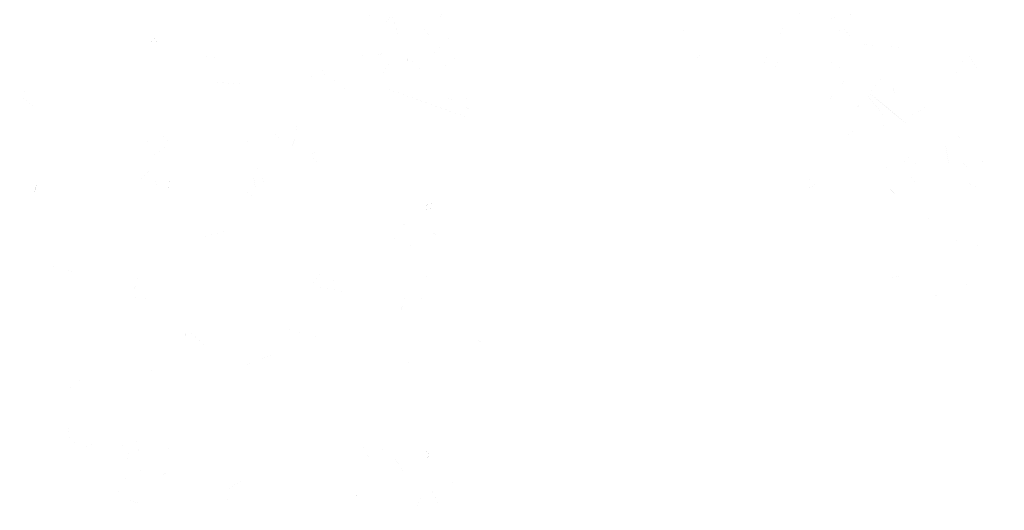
# Model space of a CAD drawing. Header units: inches. Extents: x -5.1 to 19.6, y 0 to 17.7.
# Tile 16 of 25: x 18.904 to 19.141, y 16.602 to 16.72. Entities that reach past the tile are written whole.
import ezdxf

# ---------------------------------------------------------------- set-up
doc = ezdxf.new("R2010")
doc.units = ezdxf.units.IN
doc.header["$MEASUREMENT"] = 0
doc.layers.add('PDF_Solid Fills', color=7, linetype='CONTINUOUS')

msp = doc.modelspace()

# ---------------------------------------------------------------- hatches: boundary and pattern name
at = {"layer": 'PDF_Solid Fills', "true_color": 0xffffff, "transparency": 33554559}
h = msp.add_hatch(color=7, dxfattribs=at)
h.paths.add_polyline_path([(18.97656, 16.73406, 0.006132), (18.97543, 16.73487)], flags=0)
h.paths.add_polyline_path([(18.97575, 16.7511, 0.001613), (18.98039, 16.75371)], flags=0)
h.paths.add_polyline_path([(18.98039, 16.75371, 0.000202), (18.97527, 16.75675)], flags=0)
h.paths.add_polyline_path([(18.98206, 16.72846, 0.000414), (18.99273, 16.72427)], flags=0)
h.paths.add_polyline_path([(18.9831, 16.7229, 0.002206), (18.98206, 16.72846)], flags=0)
h.paths.add_polyline_path([(18.9831, 16.7229, 0.001289), (18.98685, 16.72454)], flags=0)
h.paths.add_polyline_path([(19.00877, 16.70044, 0.00579), (19.0061, 16.70073)], flags=0)
h.paths.add_polyline_path([(18.99729, 16.71073, 0.003926), (18.99727, 16.70671)], flags=0)
h.paths.add_polyline_path([(19.00027, 16.7079, 0.001488), (18.99729, 16.71073)], flags=0)
h.paths.add_polyline_path([(18.99583, 16.73431, 0.003788), (18.99829, 16.73512)], flags=0)
h.paths.add_polyline_path([(18.9896, 16.7321, 0.000998), (18.99441, 16.73175)], flags=0)
h.paths.add_polyline_path([(18.99441, 16.73175, 0.004283), (18.996, 16.73448)], flags=0)
h.paths.add_polyline_path([(18.99066, 16.73675, 0.005806), (18.98825, 16.73456)], flags=0)
h.paths.add_polyline_path([(19.01033, 16.71012, 0.000324), (19.00487, 16.71075)], flags=0)
h.paths.add_polyline_path([(19.00462, 16.70987, 0.001329), (19.00841, 16.70725)], flags=0)
h.paths.add_polyline_path([(19.00841, 16.70725, 0.000028), (19.00256, 16.70787)], flags=0)
h.paths.add_polyline_path([(19.01273, 16.70221, 0.000923), (19.01039, 16.69931)], flags=0)
h.paths.add_polyline_path([(19.01039, 16.69931, 0.003117), (19.01379, 16.69708)], flags=0)
h.paths.add_polyline_path([(18.99, 16.70392, 0.000911), (19.01204, 16.69606)], flags=0)
h.paths.add_polyline_path([(18.99441, 16.7121, 0.001147), (18.99, 16.70392)], flags=0)
h.paths.add_polyline_path([(18.99441, 16.7121, 0.002844), (18.98873, 16.71094)], flags=0)
h.paths.add_polyline_path([(18.98908, 16.71431, 0.000293), (18.9865, 16.71098)], flags=0)
h.paths.add_polyline_path([(18.98908, 16.71431), (18.989, 16.71421)], flags=0)
h.paths.add_polyline_path([(18.99523, 16.71571, 0.003394), (18.99356, 16.72104)], flags=0)
h.paths.add_polyline_path([(18.99181, 16.71821, 0.006012), (18.99356, 16.72104)], flags=0)
h.paths.add_polyline_path([(18.98487, 16.72279, 0.000399), (18.99181, 16.71821)], flags=0)
h.paths.add_polyline_path([(18.97204, 16.73573, 0.001094), (18.97402, 16.74244)], flags=0)
h.paths.add_polyline_path([(18.97681, 16.74127, 0.002259), (18.97402, 16.74244)], flags=0)
h.paths.add_polyline_path([(18.97408, 16.7576, 0.001878), (18.97158, 16.75844)], flags=0)
h.paths.add_polyline_path([(18.9717, 16.75894, 0.001038), (18.97943, 16.75935)], flags=0)
h.paths.add_polyline_path([(18.97943, 16.75935, 0.000259), (18.98173, 16.75642)], flags=0)
h.paths.add_polyline_path([(18.98173, 16.75642, 0.002383), (18.98425, 16.75856)], flags=0)
h.paths.add_polyline_path([(18.98777, 16.75323, 0.000939), (18.98875, 16.75715)], flags=0)
h.paths.add_polyline_path([(18.98875, 16.75715, 0.000079), (18.99325, 16.75356)], flags=0)
h.paths.add_polyline_path([(18.99325, 16.75356, 0.00046), (18.9921, 16.75129)], flags=0)
h.paths.add_polyline_path([(18.99706, 16.7496, 0.001628), (18.9921, 16.75129)], flags=0)
h.paths.add_polyline_path([(18.9952, 16.74717, 0.0015), (18.99706, 16.7496)], flags=0)
h.paths.add_polyline_path([(19.00231, 16.73502, 0.000316), (18.99925, 16.73248)], flags=0)
h.paths.add_polyline_path([(19.00227, 16.72994, 0.002853), (18.99925, 16.73248)], flags=0)
h.paths.add_polyline_path([(18.99527, 16.73069, 0.001255), (19.00206, 16.72923)], flags=0)
h.paths.add_polyline_path([(19.003, 16.72494, 0.000145), (18.99702, 16.72527)], flags=0)
h.paths.add_polyline_path([(19.00335, 16.72198, 0.001845), (19.00298, 16.725)], flags=0)
h.paths.add_polyline_path([(19.0076, 16.72342, 0.000542), (19.00335, 16.72198)], flags=0)
h.paths.add_polyline_path([(19.00383, 16.71865, 0.001729), (19.0076, 16.72342)], flags=0)
h.paths.add_polyline_path([(19.00106, 16.71779, 0.004853), (19.00318, 16.71519)], flags=0)
h.paths.add_polyline_path([(19.00298, 16.71065, 0.001237), (19.00762, 16.71562)], flags=0)
h = msp.add_hatch(color=7, dxfattribs=at)
h.paths.add_polyline_path([(19.10111, 16.71698, 0.007275), (19.10215, 16.71779)], flags=0)
h.paths.add_polyline_path([(19.10444, 16.71521, 0.005594), (19.10215, 16.71779)], flags=0)
h.paths.add_polyline_path([(19.09538, 16.72675, 0.003801), (19.09194, 16.72827)], flags=0)
h.paths.add_polyline_path([(19.09267, 16.72975, 0.001701), (19.09596, 16.72798)], flags=0)
h.paths.add_polyline_path([(19.1069, 16.72733, 0.000872), (19.1093, 16.72348)], flags=0)
h.paths.add_polyline_path([(19.10532, 16.72027, 0.001937), (19.10107, 16.7225)], flags=0)
h.paths.add_polyline_path([(19.09284, 16.71987, 0.001683), (19.09553, 16.72477)], flags=0)
h.paths.add_polyline_path([(19.09011, 16.72335, 0.002206), (19.09553, 16.72477)], flags=0)
h.paths.add_polyline_path([(19.09011, 16.72335, 0.002181), (19.09284, 16.71987)], flags=0)
h.paths.add_polyline_path([(19.09113, 16.732), (19.098, 16.732)], flags=0)
h.paths.add_polyline_path([(19.1018, 16.72802, 0.003752), (19.10011, 16.73302)], flags=0)
h.paths.add_polyline_path([(19.10767, 16.7301, 0.001461), (19.1018, 16.72802)], flags=0)
h.paths.add_polyline_path([(19.11084, 16.71318, 0.005149), (19.10736, 16.71379)], flags=0)
h.paths.add_polyline_path([(19.0979, 16.719, 0.003458), (19.10103, 16.72073)], flags=0)
h.paths.add_polyline_path([(19.10103, 16.72073, 0.000368), (19.09642, 16.72239)], flags=0)
h.paths.add_polyline_path([(19.09596, 16.7156, 0.000254), (19.09642, 16.72239)], flags=0)
h = msp.add_hatch(color=7, dxfattribs=at)
h.paths.add_polyline_path([(19.09713, 16.71093, 0.00055), (19.10388, 16.70662)], flags=0)
h.paths.add_polyline_path([(19.10388, 16.70662, 0.000623), (19.09665, 16.69754)], flags=0)
h.paths.add_polyline_path([(19.08703, 16.71545, 0.00075), (19.08809, 16.71943)], flags=0)
h = msp.add_hatch(color=7, dxfattribs=at)
h.paths.add_polyline_path([(19.11866, 16.69658, 0.003012), (19.12291, 16.69918)], flags=0)
h.paths.add_polyline_path([(19.11491, 16.70075, 0.004521), (19.11371, 16.70566)], flags=0)
h.paths.add_polyline_path([(19.13458, 16.70766, 0.003136), (19.1321, 16.71208)], flags=0)
h.paths.add_polyline_path([(19.1321, 16.71208, 0.000441), (19.12823, 16.70412)], flags=0)
h.paths.add_polyline_path([(19.13481, 16.69872, 0.000804), (19.13514, 16.70331)], flags=0)
h.paths.add_polyline_path([(19.10858, 16.70204, 0.006671), (19.11775, 16.69447)], flags=0)
h.paths.add_polyline_path([(19.11125, 16.70543, 0.002638), (19.10858, 16.70204)], flags=0)
h.paths.add_polyline_path([(19.11683, 16.71268, 0.003285), (19.11291, 16.71329)], flags=0)
h.paths.add_polyline_path([(19.11516, 16.7162, 0.000805), (19.11683, 16.71268)], flags=0)
h.paths.add_polyline_path([(19.12423, 16.71606, 0.000102), (19.12189, 16.71879)], flags=0)
at = {"layer": 'PDF_Solid Fills', "transparency": 33554559}
h = msp.add_hatch(color=256, dxfattribs=at)
h.paths.add_polyline_path([(18.9361, 16.71584, 0.003325), (18.93718, 16.71386)], flags=0)
h.paths.add_polyline_path([(18.93562, 16.71366, 0.00171), (18.93623, 16.71593)], flags=0)
h = msp.add_hatch(color=256, dxfattribs=at)
h.paths.add_polyline_path([(18.94859, 16.71078, 0.00225), (18.95275, 16.71024)], flags=0)
h.paths.add_polyline_path([(18.94859, 16.71078), (18.94859, 16.71676)], flags=0)
h = msp.add_hatch(color=256, dxfattribs=at)
h.paths.add_polyline_path([(19.00761, 16.71562, 0.000247), (19.00299, 16.71064)], flags=0)
h.paths.add_polyline_path([(19.00318, 16.71518, 0.001888), (19.00105, 16.7178)], flags=0)
at = {"layer": 'PDF_Solid Fills', "true_color": 0xffffff, "transparency": 33554559}
h = msp.add_hatch(color=7, dxfattribs=at)
h.paths.add_polyline_path([(19.07326, 16.71317, 0.007054), (19.07216, 16.71419)], flags=0)
h.paths.add_polyline_path([(19.07326, 16.71317, 0.005614), (19.07409, 16.71426)], flags=0)
h.paths.add_polyline_path([(19.06805, 16.71163, 0.003346), (19.06564, 16.70828)], flags=0)
h.paths.add_polyline_path([(19.06176, 16.71305, 0.000612), (19.06564, 16.70828)], flags=0)
h.paths.add_polyline_path([(19.06253, 16.71746, 0.000677), (19.06176, 16.71305)], flags=0)
h.paths.add_polyline_path([(19.06253, 16.71746, 0.002952), (19.06528, 16.71673)], flags=0)
at = {"layer": 'PDF_Solid Fills', "transparency": 33554559}
h = msp.add_hatch(color=256, dxfattribs=at)
h.paths.add_polyline_path([(19.10216, 16.7178, 0.001133), (19.10443, 16.71521)], flags=0)
h.paths.add_polyline_path([(19.10216, 16.7178, 0.009105), (19.1011, 16.71696)], flags=0)
h = msp.add_hatch(color=256, dxfattribs=at)
h.paths.add_polyline_path([(19.07326, 16.71317, 0.005614), (19.07409, 16.71426)], flags=0)
h.paths.add_polyline_path([(19.07326, 16.71317, 0.007054), (19.07216, 16.71419)], flags=0)
at = {"layer": 'PDF_Solid Fills', "true_color": 0xffffff, "transparency": 33554559}
h = msp.add_hatch(color=7, dxfattribs=at)
h.paths.add_polyline_path([(19.08302, 16.70886, 0.000748), (19.08512, 16.71275)], flags=0)
h.paths.add_polyline_path([(19.08535, 16.70711, 0.00108), (19.08302, 16.70886)], flags=0)
h.paths.add_polyline_path([(19.08685, 16.71036, 0.003677), (19.08535, 16.70711)], flags=0)
h = msp.add_hatch(color=7, dxfattribs=at)
h.paths.add_polyline_path([(18.97642, 16.70825, 0.000355), (18.97113, 16.70255)], flags=0)
h.paths.add_polyline_path([(18.97819, 16.70496, 0.002057), (18.97642, 16.70825)], flags=0)
h.paths.add_polyline_path([(18.98359, 16.70546, 0.000532), (18.97819, 16.70496)], flags=0)
h.paths.add_polyline_path([(18.98038, 16.70169, 0.001055), (18.98411, 16.70432)], flags=0)
at = {"layer": 'PDF_Solid Fills', "transparency": 33554559}
h = msp.add_hatch(color=256, dxfattribs=at)
h.paths.add_polyline_path([(18.9199, 16.69896, 0.000278), (18.92421, 16.70206)], flags=0)
h.paths.add_polyline_path([(18.92352, 16.70585, 0.000671), (18.92421, 16.70206)], flags=0)
h = msp.add_hatch(color=256, dxfattribs=at)
h.paths.add_polyline_path([(18.95149, 16.70208, 0.000199), (18.94951, 16.6965)], flags=0)
h.paths.add_polyline_path([(18.95881, 16.7041, 0.001583), (18.94993, 16.70465)], flags=0)
h = msp.add_hatch(color=256, dxfattribs=at)
h.paths.add_polyline_path([(18.90752, 16.69866, 0.00026), (18.90398, 16.70141)], flags=0)
h.paths.add_polyline_path([(18.90619, 16.70314, 0.003067), (18.90398, 16.70141)], flags=0)
h.paths.add_polyline_path([(18.91017, 16.69918, 0.001953), (18.90619, 16.70314)], flags=0)
at = {"layer": 'PDF_Solid Fills', "true_color": 0xffffff, "transparency": 33554559}
h = msp.add_hatch(color=7, dxfattribs=at)
h.paths.add_polyline_path([(19.10713, 16.69949, 0.002507), (19.10384, 16.6978)], flags=0)
h.paths.add_polyline_path([(19.10544, 16.69326, 0.003401), (19.10259, 16.69128)], flags=0)
h.paths.add_polyline_path([(19.10767, 16.70195, 0.00341), (19.1124, 16.69613)], flags=0)
h.paths.add_polyline_path([(19.1124, 16.69613, 0.002438), (19.11163, 16.69251)], flags=0)
at = {"layer": 'PDF_Solid Fills', "transparency": 33554559}
h = msp.add_hatch(color=256, dxfattribs=at)
h.paths.add_polyline_path([(18.97293, 16.69838, 0.001083), (18.97443, 16.69658)], flags=0)
h.paths.add_polyline_path([(18.97443, 16.69658, 0.00504), (18.97291, 16.69533)], flags=0)
h = msp.add_hatch(color=256, dxfattribs=at)
h.paths.add_polyline_path([(18.96779, 16.69029, 0.001744), (18.96396, 16.69308)], flags=0)
h.paths.add_polyline_path([(18.96042, 16.69062, 0.00256), (18.95769, 16.69014)], flags=0)
h.paths.add_polyline_path([(18.97077, 16.69527, 0.003546), (18.97042, 16.69202)], flags=0)
h.paths.add_polyline_path([(18.97042, 16.69202), (18.97056, 16.69212)], flags=0)
h = msp.add_hatch(color=256, dxfattribs=at)
h.paths.add_polyline_path([(18.93804, 16.69251, 0.000582), (18.93327, 16.6893)], flags=0)
h.paths.add_polyline_path([(18.93281, 16.69109, 0.003818), (18.93327, 16.6893)], flags=0)
h = msp.add_hatch(color=256, dxfattribs=at)
h.paths.add_polyline_path([(18.93792, 16.6924, 0.003052), (18.94017, 16.68994)], flags=0)
h.paths.add_polyline_path([(18.93502, 16.68617, 0.001329), (18.94017, 16.68994)], flags=0)
h.paths.add_polyline_path([(18.93502, 16.68617), (18.93515, 16.68606)], flags=0)
h = msp.add_hatch(color=256, dxfattribs=at)
h.paths.add_polyline_path([(18.97378, 16.6874), (18.97378, 16.68744)], flags=0)
h.paths.add_polyline_path([(18.96948, 16.68927), (18.96959, 16.68915)], flags=0)
h.paths.add_polyline_path([(18.96959, 16.68915, 0.006289), (18.97057, 16.69213)], flags=0)
at = {"layer": 'PDF_Solid Fills', "true_color": 0xffffff, "transparency": 33554559}
h = msp.add_hatch(color=7, dxfattribs=at)
h.paths.add_polyline_path([(19.13144, 16.68089, 0.00258), (19.13492, 16.67904)], flags=0)
h.paths.add_polyline_path([(19.11648, 16.68502, 0.001264), (19.1205, 16.67923)], flags=0)
h.paths.add_polyline_path([(19.11648, 16.68502), (19.11642, 16.68487)], flags=0)
h.paths.add_polyline_path([(19.11819, 16.68679, 0.004057), (19.11642, 16.68487)], flags=0)
h.paths.add_polyline_path([(19.1204, 16.68425, 0.003503), (19.11819, 16.68679)], flags=0)
h.paths.add_polyline_path([(19.12296, 16.68708, 0.001003), (19.12771, 16.68489)], flags=0)
h.paths.add_polyline_path([(19.1269, 16.68975, 0.002038), (19.12771, 16.68489)], flags=0)
h.paths.add_polyline_path([(19.12781, 16.6901, 0.000286), (19.13129, 16.68683)], flags=0)
h.paths.add_polyline_path([(19.13115, 16.69, 0.000977), (19.13438, 16.69281)], flags=0)
h.paths.add_polyline_path([(19.13115, 16.69, 0.002977), (19.12954, 16.69239)], flags=0)
h.paths.add_polyline_path([(19.13279, 16.68396, 0.001049), (19.13786, 16.68654)], flags=0)
h.paths.add_polyline_path([(19.13031, 16.68554, 0.010529), (19.13279, 16.68396)], flags=0)
h.paths.add_polyline_path([(19.13031, 16.68554, 0.000311), (19.12765, 16.68227)], flags=0)
at = {"layer": 'PDF_Solid Fills', "transparency": 33554559}
h = msp.add_hatch(color=256, dxfattribs=at)
h.paths.add_polyline_path([(18.96779, 16.69029), (18.96758, 16.69012)], flags=0)
h.paths.add_polyline_path([(18.96758, 16.69012, 0.006302), (18.96958, 16.68915)], flags=0)
h = msp.add_hatch(color=256, dxfattribs=at)
h.paths.add_polyline_path([(18.97377, 16.6874, 0.003226), (18.97664, 16.68795)], flags=0)
h.paths.add_polyline_path([(18.97664, 16.68795, 0.001014), (18.97681, 16.68517)], flags=0)
h.paths.add_polyline_path([(18.97608, 16.68484, 0.017726), (18.97681, 16.68517)], flags=0)
h.paths.add_polyline_path([(18.97377, 16.68742, 0.003006), (18.97608, 16.68484)], flags=0)
h = msp.add_hatch(color=256, dxfattribs=at)
h.paths.add_polyline_path([(19.09946, 16.68521), (19.09946, 16.67969)], flags=0)
h.paths.add_polyline_path([(19.09946, 16.68521, 0.010555), (19.09798, 16.68517)], flags=0)
at = {"layer": 'PDF_Solid Fills', "true_color": 0xffffff, "transparency": 33554559}
h = msp.add_hatch(color=7, dxfattribs=at)
h.paths.add_polyline_path([(19.11496, 16.67753, 0.000129), (19.11648, 16.68503)], flags=0)
h.paths.add_polyline_path([(19.11496, 16.67753, 0.003039), (19.11144, 16.68101)], flags=0)
h.paths.add_polyline_path([(19.11504, 16.68392, 0.000488), (19.11144, 16.68101)], flags=0)
h.paths.add_polyline_path([(19.11504, 16.68392, 0.00153), (19.11036, 16.68446)], flags=0)
at = {"layer": 'PDF_Solid Fills', "transparency": 33554559}
h = msp.add_hatch(color=256, dxfattribs=at)
h.paths.add_polyline_path([(19.13031, 16.68554, 0.000311), (19.12765, 16.68227)], flags=0)
h.paths.add_polyline_path([(19.13031, 16.68554, 0.010529), (19.13279, 16.68396)], flags=0)
h = msp.add_hatch(color=256, dxfattribs=at)
h.paths.add_polyline_path([(18.93237, 16.68076, 0.003506), (18.93578, 16.68384)], flags=0)
h.paths.add_polyline_path([(18.93728, 16.67832, 0.001007), (18.93578, 16.68384)], flags=0)
h = msp.add_hatch(color=256, dxfattribs=at)
h.paths.add_polyline_path([(18.95632, 16.67977, 0.001638), (18.96121, 16.6764)], flags=0)
h.paths.add_polyline_path([(18.95994, 16.68415, 0.001914), (18.96121, 16.6764)], flags=0)
h.paths.add_polyline_path([(18.96444, 16.6769, 0.00129), (18.96103, 16.68452)], flags=0)
h.paths.add_polyline_path([(18.96113, 16.67383, 0.000292), (18.96444, 16.6769)], flags=0)
h = msp.add_hatch(color=256, dxfattribs=at)
h.paths.add_polyline_path([(18.90942, 16.67972, 0.003572), (18.90801, 16.68024)], flags=0)
h.paths.add_polyline_path([(18.90942, 16.67972), (18.90928, 16.67986)], flags=0)
h.paths.add_polyline_path([(18.90811, 16.68028, 0.026786), (18.90753, 16.67795)], flags=0)
h = msp.add_hatch(color=256, dxfattribs=at)
h.paths.add_polyline_path([(18.93919, 16.67997, 0.00633), (18.94044, 16.6786)], flags=0)
h.paths.add_polyline_path([(18.94064, 16.68124, 0.011397), (18.93919, 16.67997)], flags=0)
h = msp.add_hatch(color=256, dxfattribs=at)
h.paths.add_polyline_path([(19.09609, 16.68033, 0.000544), (19.09199, 16.68198)], flags=0)
h.paths.add_polyline_path([(19.09609, 16.68033, 0.007931), (19.09317, 16.67868)], flags=0)
h = msp.add_hatch(color=256, dxfattribs=at)
h.paths.add_polyline_path([(18.99235, 16.66985, 0.000296), (18.9952, 16.6657)], flags=0)
h.paths.add_polyline_path([(18.99235, 16.66985, 0.000061), (18.99929, 16.67674)], flags=0)
h.paths.add_polyline_path([(19.00062, 16.67253, 0.00133), (18.99516, 16.66976)], flags=0)
h = msp.add_hatch(color=256, dxfattribs=at)
h.paths.add_polyline_path([(19.00336, 16.67594, 0.006591), (19.00284, 16.67369)], flags=0)
h.paths.add_polyline_path([(19.00163, 16.67411, 0.015543), (19.00284, 16.67369)], flags=0)
h.paths.add_polyline_path([(19.00163, 16.67411, 0.008951), (19.00259, 16.67621)], flags=0)
at = {"layer": 'PDF_Solid Fills', "true_color": 0xffffff, "transparency": 33554559}
h = msp.add_hatch(color=7, dxfattribs=at)
h.paths.add_polyline_path([(19.10891, 16.67679, 0.001457), (19.11151, 16.6769)], flags=0)
h.paths.add_polyline_path([(19.11151, 16.6769), (19.11151, 16.67473)], flags=0)
h.paths.add_polyline_path([(19.11695, 16.65502), (19.11695, 16.65829)], flags=0)
h.paths.add_polyline_path([(19.11695, 16.65829, 0.004032), (19.11345, 16.65748)], flags=0)
h.paths.add_polyline_path([(19.10593, 16.66571, 0.000037), (19.10724, 16.66175)], flags=0)
at = {"layer": 'PDF_Solid Fills', "transparency": 33554559}
h = msp.add_hatch(color=256, dxfattribs=at)
h.paths.add_polyline_path([(18.95458, 16.6723), (18.95458, 16.66915)], flags=0)
h.paths.add_polyline_path([(18.95458, 16.66915, 0.001409), (18.94604, 16.66678)], flags=0)
h.paths.add_polyline_path([(18.94758, 16.6633, 0.000473), (18.94604, 16.66678)], flags=0)
at = {"layer": 'PDF_Solid Fills', "true_color": 0xffffff, "transparency": 33554559}
h = msp.add_hatch(color=7, dxfattribs=at)
h.paths.add_polyline_path([(19.12348, 16.6715, 0.001559), (19.12148, 16.66852)], flags=0)
h.paths.add_polyline_path([(19.1225, 16.67221, 0.010476), (19.12348, 16.6715)], flags=0)
at = {"layer": 'PDF_Solid Fills', "transparency": 33554559}
h = msp.add_hatch(color=256, dxfattribs=at)
h.paths.add_polyline_path([(19.00104, 16.67034), (19.00585, 16.67034)], flags=0)
h.paths.add_polyline_path([(19.00519, 16.66772, 0.000268), (19.00585, 16.67034)], flags=0)
h.paths.add_polyline_path([(19.00519, 16.66772, 0.007066), (19.00266, 16.66853)], flags=0)
h.paths.add_polyline_path([(18.99806, 16.66507, 0.000196), (19.00104, 16.67034)], flags=0)
at = {"layer": 'PDF_Solid Fills', "true_color": 0xffffff, "transparency": 33554559}
h = msp.add_hatch(color=7, dxfattribs=at)
h.paths.add_polyline_path([(19.12229, 16.65206, 0.000976), (19.12781, 16.65488)], flags=0)
h.paths.add_polyline_path([(19.12623, 16.66727, 0.000332), (19.13546, 16.66504)], flags=0)
h.paths.add_polyline_path([(19.13271, 16.66169, 0.000034), (19.12652, 16.66483)], flags=0)
h.paths.add_polyline_path([(19.12652, 16.66483, 0.000058), (19.12781, 16.65488)], flags=0)
at = {"layer": 'PDF_Solid Fills', "transparency": 33554559}
h = msp.add_hatch(color=256, dxfattribs=at)
h.paths.add_polyline_path([(18.91873, 16.65842, 0.000925), (18.91166, 16.66042)], flags=0)
h.paths.add_polyline_path([(18.91166, 16.66042, 0.013515), (18.91152, 16.66138)], flags=0)
h = msp.add_hatch(color=256, dxfattribs=at)
h.paths.add_polyline_path([(18.95287, 16.66086, 0.001951), (18.95054, 16.66161)], flags=0)
h.paths.add_polyline_path([(18.95319, 16.66209, 0.003036), (18.95287, 16.66086)], flags=0)
h = msp.add_hatch(color=256, dxfattribs=at)
h.paths.add_polyline_path([(19.00246, 16.65969, 0.000248), (19, 16.65001)], flags=0)
h.paths.add_polyline_path([(19.0049, 16.65817, 0.000387), (19.00246, 16.65969)], flags=0)
at = {"layer": 'PDF_Solid Fills', "true_color": 0xffffff, "transparency": 33554559}
h = msp.add_hatch(color=7, dxfattribs=at)
h.paths.add_polyline_path([(19.14108, 16.65556, 0.000173), (19.13345, 16.6587)], flags=0)
h.paths.add_polyline_path([(19.13145, 16.65518, 0.001336), (19.13345, 16.6587)], flags=0)
at = {"layer": 'PDF_Solid Fills', "transparency": 33554559}
h = msp.add_hatch(color=256, dxfattribs=at)
h.paths.add_polyline_path([(18.9309, 16.65282, 0.000423), (18.936, 16.65247)], flags=0)
h.paths.add_polyline_path([(18.9309, 16.65282, 0.003144), (18.93258, 16.65805)], flags=0)
at = {"layer": 'PDF_Solid Fills', "true_color": 0xffffff, "transparency": 33554559}
h = msp.add_hatch(color=7, dxfattribs=at)
h.paths.add_polyline_path([(18.98276, 16.65411, 0.000885), (18.9741, 16.65576)], flags=0)
h.paths.add_polyline_path([(18.9741, 16.65576, 0.002919), (18.97639, 16.65855)], flags=0)
h.paths.add_polyline_path([(18.98293, 16.65526, 0.000036), (18.97639, 16.65855)], flags=0)
at = {"layer": 'PDF_Solid Fills', "transparency": 33554559}
h = msp.add_hatch(color=256, dxfattribs=at)
h.paths.add_polyline_path([(18.99686, 16.65299, 0.004097), (18.99524, 16.64828)], flags=0)
h.paths.add_polyline_path([(18.99686, 16.65299, 0.001037), (18.99999, 16.65003)], flags=0)
h = msp.add_hatch(color=256, dxfattribs=at)
h.paths.add_polyline_path([(18.94391, 16.64439, 0.003892), (18.94389, 16.63999)], flags=0)
h.paths.add_polyline_path([(18.94925, 16.6406, 0.003558), (18.94448, 16.64497)], flags=0)
h = msp.add_hatch(color=256, dxfattribs=at)
h.paths.add_polyline_path([(18.96729, 16.64001, 0.001069), (18.95794, 16.63649)], flags=0)
h.paths.add_polyline_path([(18.95794, 16.63649, 0.00102), (18.95492, 16.64013)], flags=0)
h.paths.add_polyline_path([(18.97594, 16.64315, 0.000617), (18.96633, 16.6458)], flags=0)
h = msp.add_hatch(color=256, dxfattribs=at)
h.paths.add_polyline_path([(19.01644, 16.6413, 0.000262), (19.01704, 16.63886)], flags=0)
h.paths.add_polyline_path([(19.0166, 16.64113, 0.002387), (19.01319, 16.64338)], flags=0)
h = msp.add_hatch(color=256, dxfattribs=at)
h.paths.add_polyline_path([(18.99722, 16.63718), (18.99722, 16.64195)], flags=0)
h.paths.add_polyline_path([(18.99878, 16.63726, 0.009972), (18.99722, 16.63718)], flags=0)
h = msp.add_hatch(color=256, dxfattribs=at)
h.paths.add_polyline_path([(18.93791, 16.63238, 0.001313), (18.93905, 16.63334)], flags=0)
h.paths.add_polyline_path([(18.93585, 16.63601, 0.000228), (18.93791, 16.63238)], flags=0)
h.paths.add_polyline_path([(18.93485, 16.63253, 0.000202), (18.93585, 16.63601)], flags=0)
h.paths.add_polyline_path([(18.93485, 16.63253), (18.93051, 16.63253)], flags=0)
h = msp.add_hatch(color=256, dxfattribs=at)
h.paths.add_polyline_path([(18.92074, 16.63373, 0.001244), (18.91599, 16.63221)], flags=0)
h.paths.add_polyline_path([(18.91599, 16.63221, 0.002974), (18.91649, 16.63067)], flags=0)
h = msp.add_hatch(color=256, dxfattribs=at)
h.paths.add_polyline_path([(18.90627, 16.62738, 0.000527), (18.90423, 16.62271)], flags=0)
h.paths.add_polyline_path([(18.90777, 16.62403, 0.00152), (18.90727, 16.62719)], flags=0)
h.paths.add_polyline_path([(18.90777, 16.62403, 0.001025), (18.91, 16.62369)], flags=0)
h = msp.add_hatch(color=256, dxfattribs=at)
h.paths.add_polyline_path([(18.92128, 16.61652, 0.000366), (18.92159, 16.62104)], flags=0)
h.paths.add_polyline_path([(18.92128, 16.61652, 0.000869), (18.91601, 16.61823)], flags=0)
h.paths.add_polyline_path([(18.91543, 16.62325, 0.002546), (18.91601, 16.61823)], flags=0)
h = msp.add_hatch(color=256, dxfattribs=at)
h.paths.add_polyline_path([(18.92405, 16.61459, 0.000103), (18.92961, 16.61263)], flags=0)
h.paths.add_polyline_path([(18.91945, 16.61263, 0.000255), (18.92026, 16.60619)], flags=0)
h.paths.add_polyline_path([(18.92755, 16.61717, 0.003145), (18.92645, 16.61963)], flags=0)
h.paths.add_polyline_path([(18.93061, 16.61732, 0.004022), (18.92755, 16.61717)], flags=0)
h.paths.add_polyline_path([(18.93061, 16.61732, 0.002349), (18.92961, 16.61263)], flags=0)
h = msp.add_hatch(color=256, dxfattribs=at)
h.paths.add_polyline_path([(18.93161, 16.61802, 0.002121), (18.9335, 16.61435)], flags=0)
h.paths.add_polyline_path([(18.93161, 16.61802, 0.010552), (18.93267, 16.61868)], flags=0)
h = msp.add_hatch(color=256, dxfattribs=at)
h.paths.add_polyline_path([(18.93984, 16.61755, 0.000212), (18.93978, 16.61541)], flags=0)
h.paths.add_polyline_path([(18.93978, 16.61541), (18.93986, 16.61547)], flags=0)
h.paths.add_polyline_path([(18.94067, 16.61103, 0.004178), (18.93775, 16.61009)], flags=0)
h = msp.add_hatch(color=256, dxfattribs=at)
h.paths.add_polyline_path([(18.99062, 16.61108, 0.000443), (18.98624, 16.61689)], flags=0)
h.paths.add_polyline_path([(18.99268, 16.6161, 0.000294), (18.98624, 16.61689)], flags=0)
h.paths.add_polyline_path([(18.99701, 16.61026, 0.002816), (18.99268, 16.6161)], flags=0)
h = msp.add_hatch(color=256, dxfattribs=at)
h.paths.add_polyline_path([(19.00157, 16.61633, 0.007207), (19.0028, 16.61487)], flags=0)
h.paths.add_polyline_path([(19.00153, 16.61393, 0.005874), (19.0028, 16.61487)], flags=0)
h = msp.add_hatch(color=256, dxfattribs=at)
h.paths.add_polyline_path([(18.93627, 16.60778, 0.000619), (18.93339, 16.60317)], flags=0)
h.paths.add_polyline_path([(18.92837, 16.60461, 0.001192), (18.93339, 16.60317)], flags=0)
h.paths.add_polyline_path([(18.92837, 16.60461, 0.001992), (18.92748, 16.60715)], flags=0)
h.paths.add_polyline_path([(18.92748, 16.60715, 0.000034), (18.93306, 16.61321)], flags=0)
h.paths.add_polyline_path([(18.93323, 16.60919, 0.001847), (18.93306, 16.61321)], flags=0)
h = msp.add_hatch(color=256, dxfattribs=at)
h.paths.add_polyline_path([(18.99901, 16.60165, 0.004291), (19.00095, 16.60517)], flags=0)
h.paths.add_polyline_path([(19.00704, 16.61015, 0.000507), (19.01051, 16.60459)], flags=0)
h.paths.add_polyline_path([(19.00283, 16.60707, 0.005429), (19.0047, 16.60355)], flags=0)
h.paths.add_polyline_path([(19.00095, 16.60517, 0.00012), (19.0047, 16.60355)], flags=0)
h = msp.add_hatch(color=256, dxfattribs=at)
h.paths.add_polyline_path([(18.95545, 16.60229, 0.001189), (18.95278, 16.60589)], flags=0)
h.paths.add_polyline_path([(18.95751, 16.60885, 0.002387), (18.95278, 16.60589)], flags=0)
h.paths.add_polyline_path([(18.95655, 16.60287, 0.000135), (18.95751, 16.60885)], flags=0)
h = msp.add_hatch(color=256, dxfattribs=at)
h.paths.add_polyline_path([(18.98484, 16.60554, 0.013591), (18.9858, 16.60425)], flags=0)
h.paths.add_polyline_path([(18.9858, 16.60425, 0.00078), (18.98461, 16.60341)], flags=0)

doc.saveas('drawing.dxf')
